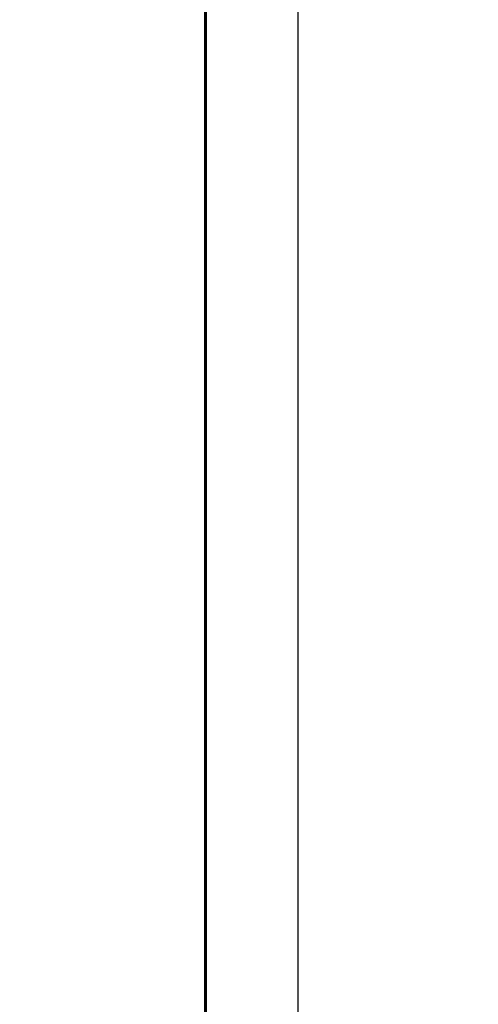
# Model space of a CAD drawing. Header units: millimetres. Extents: x 2063114 to 14983986, y -126020516 to 213791.
# Tile 123 of 256: x 2465968 to 2468454, y -1629057 to -1623718. Entities that reach past the tile are written whole.
import ezdxf

# ---------------------------------------------------------------- set-up
doc = ezdxf.new("R2010")
doc.units = ezdxf.units.MM
doc.styles.add('TIMES', font='times.ttf')

msp = doc.modelspace()

# ---------------------------------------------------------------- linework, layer by layer
at = {"color": 0, "ltscale": 25}
msp.add_lwpolyline([(2408076.01016, -1619096.5725), (2467476.01016, -1619096.5725), (2467476.01016, -1661096.5725), (2408076.01016, -1661096.5725)], close=True, dxfattribs=at)
at = {"color": 0, "lineweight": 60, "ltscale": 25}
msp.add_lwpolyline([(2410076.01016, -1619596.5725), (2466976.01016, -1619596.5725), (2466976.01016, -1660596.5725), (2410076.01016, -1660596.5725)], close=True, dxfattribs=at)

# ---------------------------------------------------------------- texts
at = {"color": 0, "insert": (2341639.85766, -1616395.96061), "char_height": 300, "width": 17944.4294896, "attachment_point": 1, "style": 'TIMES'}
msp.add_mtext('\\pi-900,l900,t900;1.^IДанный лист см. c л. 40 и чертежами раздела АР.\\P2.^IСварку  вести электродами типа Э-42A (ГОСТ 9467-75*), h шв=6мм по длине касания.\\P3.^IМеталлические конструкции и сварочные швы после изготовления огрунтовать грунтовкой ГФ-021 ГОСТ 25129-82. После монтажа окрасить эмалью ПФ-115 ГОСТ(6465-91) в 2 слоя. ', dxfattribs=at)

doc.saveas('drawing.dxf')
